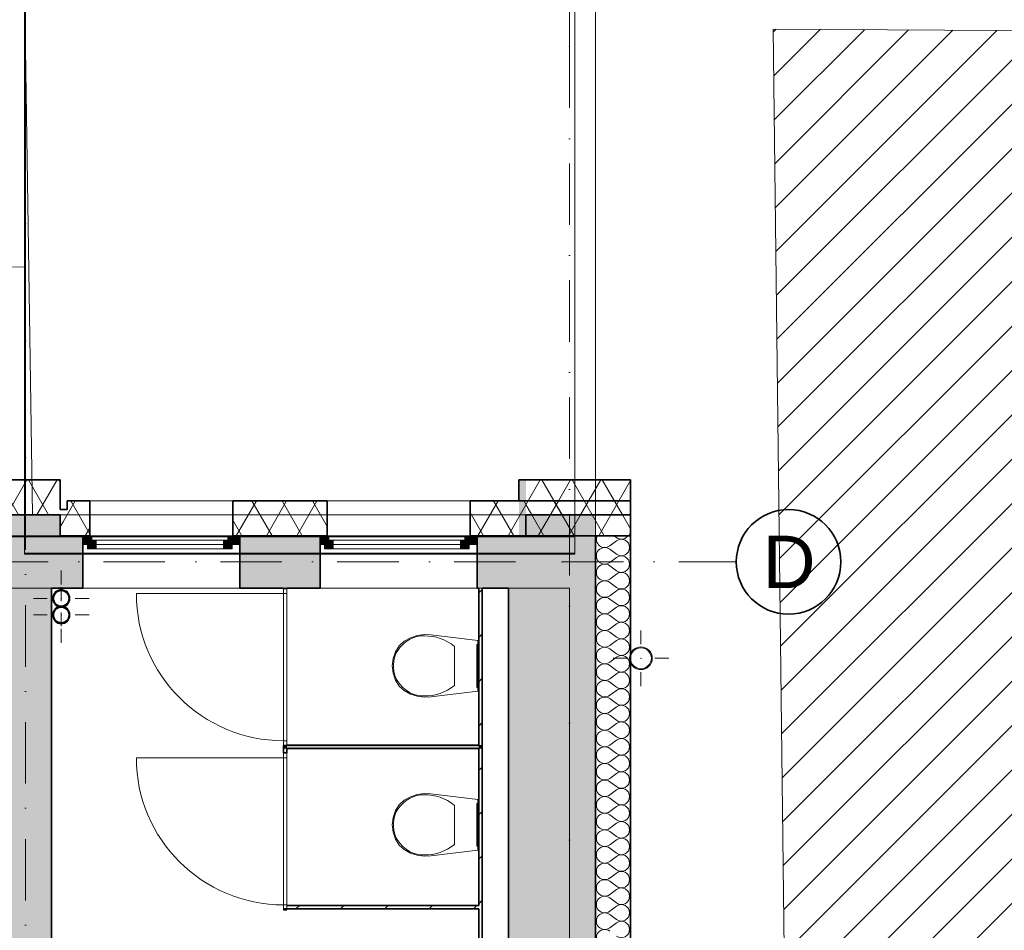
# Model space of a CAD drawing. Header units: millimetres. Extents: x 82175 to 237000, y 24756 to 471700.
# Tile 135 of 256: x 119357 to 125004, y 317096 to 322318. Entities that reach past the tile are written whole.
import ezdxf

# ---------------------------------------------------------------- set-up
doc = ezdxf.new("R2010")
doc.units = ezdxf.units.MM
doc.linetypes.add('Kropki i Kreski', pattern=[6.702778, 3.527778, -1.763889, 0, -1.411111])
doc.layers.add('#_EL - opis', color=7, linetype='Continuous', lineweight=20)
for name, color, linetype in [('- A - ocieplenie', 8, 'Continuous'), ('Drzwi Archicad', 8, 'Continuous'), ('Instalacje - Wod_Kan', 8, 'Continuous'), ('Konstrukcja - Dach', 8, 'Continuous'), ('Konstrukcja - Siatka mod', 8, 'Continuous'), ('Konstrukcja - Stropy', 8, 'Continuous'), ('Konstrukcja - Ściany działowe', 8, 'Continuous'), ('Konstrukcja - Ściany nośne wew..P', 8, 'Continuous'), ('Konstrukcja - Ściany zewnętrzne', 8, 'Continuous'), ('Okna Archicada', 8, 'Continuous'), ('PIONY INST', 8, 'Continuous'), ('Wnętrze - Wyposażenie', 8, 'Continuous'), ('z JAN', 8, 'Continuous')]:
    doc.layers.add(name, color=color, linetype=linetype)
doc.styles.add('OP_100', font='ARIALN.TTF', dxfattribs={"width": 0.8, "height": 20})
doc.styles.add('STYL_AUTOMATYCZNY_1', font='arial.ttf')
pattern_1 = [(60, (-135208.59, 595386.62), (-129.90381, 75), []), (120, (-135208.59, 595386.62), (129.90381, 75), [])]
pattern_2 = [(45, (-135208.59, 595386.62), (-127.27922, 127.27922), [])]

# ---------------------------------------------------------------- blocks, each defined once
blk = doc.blocks.new('*X21')
at = {"layer": '- A - ocieplenie', "linetype": 'Continuous', "lineweight": 13, "ltscale": 100}
for p, q in [((49922.8, 328890.5), (49936.6, 328880.1)), ((49898.5, 328832.5), (49936.6, 328861.1)), ((49898.5, 328813.4), (49936.6, 328784.9)), ((49898.5, 328737.3), (49936.6, 328765.8)), ((49898.5, 328718.2), (49936.6, 328689.6)), ((49898.5, 328642), (49936.6, 328670.6)), ((49898.5, 328623), (49936.6, 328594.4)), ((49898.5, 328546.8), (49936.6, 328575.4)), ((49898.5, 328527.7), (49936.6, 328499.2)), ((49898.5, 328451.5), (49936.6, 328480.1)), ((49898.5, 328432.5), (49936.6, 328403.9)), ((49898.5, 328356.3), (49936.6, 328384.9)), ((49898.5, 328337.3), (49936.6, 328308.7)), ((49898.5, 328261.1), (49936.6, 328289.6)), ((49898.5, 328242), (49936.6, 328213.4)), ((49898.5, 328165.8), (49936.6, 328194.4)), ((49898.5, 328146.8), (49936.6, 328118.2)), ((49898.5, 328070.6), (49936.6, 328099.2)), ((49898.5, 328051.5), (49936.6, 328023)), ((49898.5, 327975.4), (49936.6, 328003.9)), ((49898.5, 327956.3), (49936.6, 327927.7)), ((49898.5, 327880.1), (49936.6, 327908.7)), ((49898.5, 327861.1), (49936.6, 327832.5)), ((49898.5, 327784.9), (49936.6, 327813.4)), ((49898.5, 327765.8), (49936.6, 327737.3)), ((49898.5, 327689.6), (49936.6, 327718.2)), ((49898.5, 327670.6), (49936.6, 327642)), ((49898.5, 327594.4), (49936.6, 327623)), ((49898.5, 327575.4), (49936.6, 327546.8)), ((49898.5, 327499.2), (49936.6, 327527.7)), ((49898.5, 327480.1), (49936.6, 327451.5)), ((49898.5, 327403.9), (49936.6, 327432.5)), ((49898.5, 327384.9), (49936.6, 327356.3)), ((49898.5, 327308.7), (49936.6, 327337.3)), ((49898.5, 327289.6), (49936.6, 327261.1)), ((49898.5, 327213.4), (49936.6, 327242)), ((49898.5, 327194.4), (49936.6, 327165.8)), ((49898.5, 327118.2), (49936.6, 327146.8)), ((49898.5, 327099.2), (49936.6, 327070.6)), ((49898.5, 327023), (49936.6, 327051.5)), ((49898.5, 327003.9), (49936.6, 326975.4)), ((49898.5, 326927.7), (49936.6, 326956.3)), ((49898.5, 326908.7), (49936.6, 326880.1)), ((49898.5, 326832.5), (49936.6, 326861.1)), ((49898.5, 326813.4), (49936.6, 326784.9)), ((49898.5, 326737.3), (49936.6, 326765.8)), ((49898.5, 326718.2), (49936.6, 326689.6)), ((49898.5, 326642), (49936.6, 326670.6))]:
    blk.add_line(p, q, dxfattribs=at)
for centre, start, end in [((49869.9, 328870.6), 155.3271, 306.8699), ((49965.2, 328918.2), 233.1301, 324.369), ((49965.2, 328823), 0, 126.8699), ((49869.9, 328775.4), 53.1301, 306.8699), ((49965.2, 328823), 233.1301, 0), ((49965.2, 328727.7), 0, 126.8699), ((49869.9, 328680.1), 53.1301, 306.8699), ((49965.2, 328727.7), 233.1301, 0), ((49965.2, 328632.5), 0, 126.8699), ((49869.9, 328584.9), 53.1301, 306.8699), ((49965.2, 328632.5), 233.1301, 0), ((49965.2, 328537.3), 0, 126.8699), ((49869.9, 328489.6), 53.1301, 306.8699), ((49965.2, 328537.3), 233.1301, 0), ((49869.9, 328394.4), 53.1301, 306.8699), ((49965.2, 328442), 0, 126.8699), ((49965.2, 328442), 233.1301, 0), ((49965.2, 328346.8), 0, 126.8699), ((49869.9, 328299.2), 53.1301, 306.8699), ((49965.2, 328346.8), 233.1301, 0), ((49965.2, 328251.5), 0, 126.8699), ((49869.9, 328203.9), 53.1301, 306.8699), ((49965.2, 328251.5), 233.1301, 0), ((49869.9, 328108.7), 53.1301, 306.8699), ((49965.2, 328156.3), 0, 126.8699), ((49965.2, 328156.3), 233.1301, 0), ((49965.2, 328061.1), 0, 126.8699), ((49869.9, 328013.4), 53.1301, 306.8699), ((49965.2, 328061.1), 233.1301, 0), ((49965.2, 327965.8), 0, 126.8699), ((49869.9, 327918.2), 53.1301, 306.8699), ((49965.2, 327965.8), 233.1301, 0), ((49965.2, 327870.6), 0, 126.8699), ((49869.9, 327823), 53.1301, 306.8699), ((49965.2, 327870.6), 233.1301, 0), ((49965.2, 327775.4), 0, 126.8699), ((49869.9, 327727.7), 53.1301, 306.8699), ((49965.2, 327775.4), 233.1301, 0), ((49965.2, 327680.1), 0, 126.8699), ((49869.9, 327632.5), 53.1301, 306.8699), ((49965.2, 327680.1), 233.1301, 0), ((49965.2, 327584.9), 0, 126.8699), ((49869.9, 327537.3), 53.1301, 306.8699), ((49965.2, 327584.9), 233.1301, 0), ((49965.2, 327489.6), 0, 126.8699), ((49869.9, 327442), 53.1301, 306.8699), ((49965.2, 327489.6), 233.1301, 0), ((49965.2, 327394.4), 0, 126.8699), ((49869.9, 327346.8), 53.1301, 306.8699), ((49965.2, 327394.4), 233.1301, 0), ((49965.2, 327299.2), 0, 126.8699), ((49869.9, 327251.5), 53.1301, 306.8699), ((49965.2, 327299.2), 233.1301, 0), ((49965.2, 327203.9), 0, 126.8699), ((49869.9, 327156.3), 53.1301, 306.8699), ((49965.2, 327203.9), 233.1301, 0), ((49965.2, 327108.7), 0, 126.8699), ((49869.9, 327061.1), 53.1301, 306.8699), ((49965.2, 327108.7), 233.1301, 0), ((49965.2, 327013.4), 0, 126.8699), ((49869.9, 326965.8), 53.1301, 306.8699), ((49965.2, 327013.4), 233.1301, 0), ((49869.9, 326870.6), 53.1301, 306.8699), ((49965.2, 326918.2), 0, 126.8699), ((49965.2, 326918.2), 233.1301, 0), ((49965.2, 326823), 0, 126.8699), ((49869.9, 326775.4), 53.1301, 306.8699), ((49965.2, 326823), 233.1301, 0), ((49965.2, 326727.7), 0, 126.8699), ((49869.9, 326680.1), 53.1301, 306.8699), ((49965.2, 326727.7), 233.1301, 0), ((49869.9, 326584.9), 53.1301, 306.8699), ((49965.2, 326632.5), 0, 126.8699), ((49965.2, 326632.5), 233.1301, 0)]:
    blk.add_arc(centre, 47.6, start, end, dxfattribs=at)

msp = doc.modelspace()

# ---------------------------------------------------------------- hatches: boundary and pattern name
at = {"layer": '- A - ocieplenie', "linetype": 'Continuous', "lineweight": 13}
h = msp.add_hatch(dxfattribs=at)
h.set_pattern_fill('Izolacja_miękka_0003', color=8, style=0, pattern_type=2)
h.set_pattern_definition(pattern_1)
h.paths.add_polyline_path([(119190, 319478.9), (119590, 319478.9), (119590, 319678.9), (119190, 319678.9)])
for points in [[(122220, 319678.9), (122260, 319478.9), (122260, 319678.9)], [(122220, 319478.9), (122260, 319478.9), (122220, 319678.9)], [(122220, 319478.9), (122220, 319358.9), (122260, 319358.9), (122260, 319478.9)]]:
    msp.add_hatch(color=8, dxfattribs=at).paths.add_polyline_path(points)
h = msp.add_hatch(dxfattribs=at)
h.set_pattern_fill('Izolacja_miękka_0003', color=8, style=0, pattern_type=2)
h.set_pattern_definition(pattern_1)
h.paths.add_polyline_path([(122260, 319478.9), (122860.4, 319478.9), (122860.4, 319678.9), (122260, 319678.9)])
h = msp.add_hatch(dxfattribs=at)
h.set_pattern_fill('Izolacja_miękka_0003', color=8, style=0, pattern_type=2)
h.set_pattern_definition(pattern_1)
h.paths.add_polyline_path([(119630, 319558.9), (119590, 319358.9), (119760, 319358.9), (119760, 319558.9)])
h = msp.add_hatch(dxfattribs=at)
h.set_pattern_fill('Izolacja_miękka_0003', color=8, style=0, pattern_type=2)
h.set_pattern_definition(pattern_1)
h.paths.add_polyline_path([(120580, 319358.9), (121120, 319358.9), (121120, 319558.9), (120580, 319558.9)])
h = msp.add_hatch(dxfattribs=at)
h.set_pattern_fill('Izolacja_miękka_0003', color=8, style=0, pattern_type=2)
h.set_pattern_definition(pattern_1)
h.paths.add_polyline_path([(121940, 319358.9), (122860, 319358.9), (122860, 319558.9), (121940, 319558.9)])
h = msp.add_hatch(dxfattribs=at)
h.set_pattern_fill('Izolacja_miękka_0003', color=8, style=0, pattern_type=2)
h.set_pattern_definition(pattern_1)
h.paths.add_polyline_path([(119590, 319358.9), (119620, 319508.9), (119590, 319508.9)])
at = {"linetype": 'Continuous', "lineweight": 15}
h = msp.add_hatch(dxfattribs=at)
h.set_pattern_fill('Bloczki_ceramiczne_0003', color=8, style=0, pattern_type=2)
h.set_pattern_definition(pattern_2)
h.paths.add_polyline_path([(123678.8, 322263.9), (123869, 306275.6), (124009.9, 306078.5), (126631.9, 306072.5), (126631.9, 322247.6)])
at = {"layer": 'Instalacje - Wod_Kan', "linetype": 'Continuous', "lineweight": 13}
h = msp.add_hatch(color=8, dxfattribs=at)
h.paths.add_polyline_path([(122920, 318721.3, 0.414214), (122855, 318656.3, 0.414214), (122920, 318591.3, 0.414214), (122985, 318656.3, 0.414214)])
h.paths.add_polyline_path([(122920, 318716.3, -1), (122920, 318596.3, -1)], flags=0)
at = {"layer": 'Konstrukcja - Ściany działowe', "linetype": 'Continuous', "lineweight": 13}
h = msp.add_hatch(dxfattribs=at)
h.set_pattern_fill('Bloczki_ceramiczne_0003', color=8, style=0, pattern_type=2)
h.set_pattern_definition(pattern_2)
h.paths.add_polyline_path([(122010, 318158.7), (122010, 319058.9), (121990, 319058.9), (121990, 318158.7)])
for points in [[(120890, 318138.7), (121990, 318138.7), (121990, 318158.7), (120890, 318158.7)], [(121990, 318158.7), (121990, 318138.7), (122010, 318138.7), (122010, 318158.7)], [(120870, 318138.7), (120890, 318138.7), (120890, 318155.5), (120870, 318155.5)]]:
    msp.add_hatch(color=256, dxfattribs=at).paths.add_polyline_path(points)
h = msp.add_hatch(dxfattribs=at)
h.set_pattern_fill('Bloczki_ceramiczne_0003', color=8, style=0, pattern_type=2)
h.set_pattern_definition(pattern_2)
h.paths.add_polyline_path([(121990, 318138.7), (121990, 316043.9), (122010, 316043.9), (122010, 318138.7)])
h = msp.add_hatch(dxfattribs=at)
h.set_pattern_fill('Bloczki_ceramiczne_0003', color=8, style=0, pattern_type=2)
h.set_pattern_definition(pattern_2)
h.paths.add_polyline_path([(120890, 317218.5), (121990, 317218.5), (121990, 317238.5), (120890, 317238.5)])
at = {"layer": 'Konstrukcja - Ściany nośne wew..P', "linetype": 'Continuous', "lineweight": 13}
msp.add_hatch(color=8, dxfattribs=at).paths.add_polyline_path([(119240, 319058.9), (119240, 314108.9), (119540, 314108.9), (119540, 319058.9)])
at = {"layer": 'Konstrukcja - Ściany zewnętrzne', "linetype": 'Continuous', "lineweight": 13}
for points in [[(119190, 319478.9), (119190, 319358.9), (119590, 319358.9), (119590, 319478.9)], [(122260, 319478.9), (122260, 319358.9), (122660, 319358.9), (122660, 319478.9)], [(119195, 319358.9), (119195, 319058.9), (119720, 319058.9), (119720, 319358.9)], [(120620, 319358.9), (120620, 319058.9), (121080, 319058.9), (121080, 319358.9)], [(122160, 319358.9), (121980, 319358.9), (121980, 319058.9), (122160, 319058.9)], [(122160, 319058.9), (122660, 319358.9), (122160, 319358.9)], [(122160, 319058.9), (122660, 319058.9), (122660, 319358.9)], [(122660, 306578.9), (122660, 319058.9), (122160, 319058.9), (122160, 306578.9)]]:
    msp.add_hatch(color=8, dxfattribs=at).paths.add_polyline_path(points)
at = {"layer": 'Okna Archicada', "linetype": 'Continuous', "lineweight": 13}
for points in [[(119720, 319308.9), (119745, 319308.9), (119745, 319333.9), (119770, 319333.9), (119770, 319358.9), (119720, 319358.9)], [(120620, 319358.9), (120550, 319358.9), (120550, 319333.9), (120575, 319333.9), (120575, 319308.9), (120620, 319308.9)], [(121080, 319308.9), (121105, 319308.9), (121105, 319333.9), (121130, 319333.9), (121130, 319358.9), (121080, 319358.9)], [(121980, 319358.9), (121910, 319358.9), (121910, 319333.9), (121935, 319333.9), (121935, 319308.9), (121980, 319308.9)], [(119745, 319283.9), (119795, 319283.9), (119795, 319333.9), (119745, 319333.9)], [(120575, 319333.9), (120525, 319333.9), (120525, 319283.9), (120575, 319283.9)], [(121105, 319283.9), (121155, 319283.9), (121155, 319333.9), (121105, 319333.9)], [(121935, 319333.9), (121885, 319333.9), (121885, 319283.9), (121935, 319283.9)]]:
    msp.add_hatch(color=8, dxfattribs=at).paths.add_polyline_path(points)
at = {"layer": 'PIONY INST', "linetype": 'Continuous', "lineweight": 13}
h = msp.add_hatch(color=8, dxfattribs=at)
h.paths.add_polyline_path([(119595.4, 319049.6, 0.414214), (119545.4, 318999.6, 0.414214), (119595.4, 318949.6, 0.414214), (119645.4, 318999.6, 0.414214)])
h.paths.add_polyline_path([(119595.4, 319044.6, -1), (119595.4, 318954.6, -1)], flags=0)
h = msp.add_hatch(color=8, dxfattribs=at)
h.paths.add_polyline_path([(119595.4, 318954.6, 0.414214), (119545.4, 318904.6, 0.414214), (119595.4, 318854.6, 0.414214), (119645.4, 318904.6, 0.414214)])
h.paths.add_polyline_path([(119595.4, 318949.6, -1), (119595.4, 318859.6, -1)], flags=0)

# ---------------------------------------------------------------- linework, layer by layer
at = {"layer": '- A - ocieplenie', "color": 8, "linetype": 'Continuous', "lineweight": 35, "ltscale": 100}
for p, q in [((119760, 319408.9), (119760, 319558.9)), ((120580, 319408.9), (120580, 319558.9)), ((121120, 319408.9), (121120, 319558.9)), ((121940, 319408.9), (121940, 319558.9)), ((119760, 319358.9), (119760, 319408.9)), ((120580, 319358.9), (120580, 319408.9)), ((121120, 319358.9), (121120, 319408.9)), ((121940, 319358.9), (121940, 319408.9))]:
    msp.add_line(p, q, dxfattribs=at)
at = {"layer": '- A - ocieplenie', "color": 8, "linetype": 'Continuous', "lineweight": 35, "ltscale": 100, "flags": 128}
for points in [[(119590, 319678.9), (119190, 319678.9)], [(119590, 319508.9), (119590, 319678.9)], [(122220, 319678.9), (122260, 319678.9)], [(122220, 319558.9), (122220, 319678.9)], [(122860.4, 319678.9), (122260, 319678.9)], [(122860.4, 319478.9), (122860.4, 319678.9)], [(119630, 319558.9), (119630, 319508.9)], [(119760, 319558.9), (119630, 319558.9)], [(121120, 319558.9), (120580, 319558.9)], [(122860, 319558.9), (121940, 319558.9)], [(122860, 319358.9), (122860, 319558.9)], [(119190, 319478.9), (119590, 319478.9)], [(119590, 319508.9), (119630, 319508.9)], [(119590, 319478.9), (119590, 319358.9)], [(122260, 319478.9), (122860.4, 319478.9)], [(122260, 319358.9), (122260, 319478.9)], [(119590, 319358.9), (119760, 319358.9)], [(120580, 319358.9), (121120, 319358.9)], [(121940, 319358.9), (122860, 319358.9)], [(122660, 319358.9), (122660, 306578.9)], [(122660, 319358.9), (122860, 319358.9)], [(122860, 306778.9), (122860, 319358.9)]]:
    msp.add_lwpolyline(points, dxfattribs=at)
at = {"color": 8, "linetype": 'Continuous', "lineweight": 13, "ltscale": 100, "flags": 128}
msp.add_lwpolyline([(123678.8, 322263.9), (123869, 306275.6), (124009.9, 306078.5), (126631.9, 306072.5), (126631.9, 322247.6)], close=True, dxfattribs=at)
at = {"layer": 'Drzwi Archicad', "color": 8, "linetype": 'Continuous', "lineweight": 13, "ltscale": 100}
for p, q in [((120870, 319027.5), (120026, 319027.5)), ((120890, 319055.5), (120870, 319055.5)), ((120870, 319055.5), (120870, 319027.5)), ((120870, 319027.5), (120890, 319027.5)), ((120870, 318183.5), (120870, 319027.5)), ((120870, 319027.5), (120890, 319027.5)), ((120890, 319015.5), (120890, 319055.5)), ((120890, 319027.5), (120890, 319015.5)), ((120890, 319027.5), (120890, 318183.5)), ((120890, 318183.5), (120870, 318183.5)), ((120870, 318183.5), (120870, 318155.5)), ((120890, 318183.5), (120870, 318183.5)), ((120890, 318195.5), (120890, 318183.5)), ((120890, 318155.5), (120890, 318195.5)), ((120870, 318155.5), (120890, 318155.5)), ((120890, 318114), (120870, 318114)), ((120870, 318114), (120870, 318086)), ((120890, 318074), (120890, 318114)), ((120870, 318086), (120026, 318086)), ((120870, 318086), (120890, 318086)), ((120870, 317242), (120870, 318086)), ((120870, 318086), (120890, 318086)), ((120890, 318086), (120890, 318074)), ((120890, 318086), (120890, 317242)), ((120890, 317242), (120870, 317242)), ((120870, 317242), (120870, 317214)), ((120890, 317242), (120870, 317242)), ((120870, 317214), (120890, 317214)), ((120890, 317254), (120890, 317242)), ((120890, 317214), (120890, 317254))]:
    msp.add_line(p, q, dxfattribs=at)
at = {"layer": 'Drzwi Archicad', "color": 8, "linetype": 'Continuous', "lineweight": 35, "ltscale": 100}
for p, q in [((120870, 319055.5), (120890, 319055.5)), ((120870, 319055.5), (120890, 319055.5)), ((120870, 318155.5), (120890, 318155.5)), ((120870, 318155.5), (120890, 318155.5)), ((120870, 318114), (120890, 318114)), ((120870, 318114), (120890, 318114)), ((120870, 317214), (120890, 317214)), ((120870, 317214), (120890, 317214))]:
    msp.add_line(p, q, dxfattribs=at)
at = {"layer": 'Drzwi Archicad', "color": 8, "linetype": 'Continuous', "lineweight": 13, "ltscale": 100}
for centre in [(120870, 319027.5), (120870, 318086)]:
    msp.add_arc(centre, 844, 180, 270, dxfattribs=at)
at = {"layer": 'Instalacje - Wod_Kan', "color": 8, "linetype": 'Continuous', "lineweight": 0, "ltscale": 100}
for p, q in [((122920, 318736.3), (122920, 318816.3)), ((122840, 318656.3), (122760, 318656.3)), ((123000, 318656.3), (123080, 318656.3)), ((122920, 318576.3), (122920, 318496.3))]:
    msp.add_line(p, q, dxfattribs=at)
at = {"layer": 'Instalacje - Wod_Kan', "color": 8, "linetype": 'Continuous', "lineweight": 20, "ltscale": 100, "flags": 128}
for points in [[(122920, 318721.3, 0.414214), (122855, 318656.3, 0.414214), (122920, 318591.3, 0.414214), (122985, 318656.3, 0.414214)], [(122920, 318716.3, -1), (122920, 318596.3, -1)]]:
    msp.add_lwpolyline(points, format="xyb", close=True, dxfattribs=at)
at = {"layer": 'Instalacje - Wod_Kan', "color": 8, "linetype": 'Continuous', "lineweight": 0, "ltscale": 100}
msp.add_point((122920, 318656.3), dxfattribs=at)
at = {"layer": 'Konstrukcja - Dach', "color": 8, "linetype": 'Continuous', "lineweight": 13, "ltscale": 100, "flags": 128}
for points in [[(119390, 319358.9), (119390, 322661.4)], [(122540, 322661.4), (122540, 319358.9)], [(119383.8, 319258.9), (119383.8, 322561.4)], [(122540, 322561.4), (122540, 319258.9)], [(95340.4, 320918.9), (119390, 320899.7)], [(119390, 320899.7), (119390, 319358.9)], [(119390, 319358.9), (95340.4, 319358.9)], [(119390, 319352.4), (95340.4, 319352.4)], [(119390, 319358.9), (119390, 319352.4)], [(122540, 319358.9), (119390, 319358.9)], [(119390, 319358.9), (119390, 319353)], [(122540, 319353), (119390, 319353)], [(122540, 319358.9), (122540, 319353)], [(119383.8, 319258.9), (119383.8, 319253)], [(122540, 319258.9), (119383.8, 319258.9)], [(122540, 319253), (119383.8, 319253)], [(122540, 319258.9), (122540, 319253)]]:
    msp.add_lwpolyline(points, dxfattribs=at)
at = {"layer": 'Konstrukcja - Siatka mod', "color": 8, "linetype": 'Kropki i Kreski', "lineweight": 13, "ltscale": 100}
for p, q in [((119390, 322164.8), (119390, 323164.8)), ((122510, 322164.8), (122510, 323164.8)), ((119390, 305200), (119390, 322164.8)), ((122510, 322164.8), (122510, 305200)), ((93022.5, 319208.9), (122467, 319208.9)), ((122467, 319208.9), (123467, 319208.9))]:
    msp.add_line(p, q, dxfattribs=at)
at = {"layer": 'Konstrukcja - Siatka mod', "color": 8, "linetype": 'Continuous', "lineweight": 35, "ltscale": 100}
msp.add_circle((123767, 319208.9), 300, dxfattribs=at)
at = {"layer": 'Konstrukcja - Siatka mod', "color": 8, "linetype": 'Kropki i Kreski', "lineweight": 13, "ltscale": 100}
for p in [(119390, 322164.8), (119390, 322164.8), (122510, 322164.8), (122510, 322164.8), (122467, 319208.9), (122467, 319208.9)]:
    msp.add_point(p, dxfattribs=at)
at = {"layer": 'Konstrukcja - Stropy', "color": 8, "linetype": 'Continuous', "lineweight": 13, "ltscale": 100, "flags": 128}
msp.add_lwpolyline([(122510, 319058.9), (95470, 319058.9), (95470, 306578.9), (107140, 306578.9), (107140, 311628.9), (110440, 311628.9), (110440, 306578.9), (122510, 306578.9)], close=True, dxfattribs=at)
at = {"layer": 'Konstrukcja - Ściany działowe', "color": 8, "linetype": 'Continuous', "lineweight": 35, "ltscale": 100}
for p, q in [((120870, 319055.5), (120890, 319055.5)), ((122010, 318138.7), (122010, 318158.7)), ((120870, 318155.5), (120890, 318155.5)), ((120870, 318155.5), (120870, 318138.7)), ((120870, 318114), (120890, 318114)), ((120870, 317214), (120890, 317214))]:
    msp.add_line(p, q, dxfattribs=at)
at = {"layer": 'Konstrukcja - Ściany działowe', "color": 8, "linetype": 'Continuous', "lineweight": 35, "ltscale": 100, "flags": 128}
for points in [[(120870, 319058.9), (120870, 319055.5)], [(120890, 319055.5), (120890, 319058.9)], [(121990, 319058.9), (121990, 318158.7)], [(122010, 316043.9), (122010, 319058.9)], [(121990, 318158.7), (120890, 318158.7)], [(120870, 318155.5), (120870, 318114)], [(120890, 318114), (120890, 318138.7)], [(120890, 318138.7), (121990, 318138.7)], [(121990, 318138.7), (121990, 317238.5)], [(120870, 317218.5), (120890, 317218.5)], [(121990, 317238.5), (120890, 317238.5)], [(120890, 317218.5), (121990, 317218.5)], [(121990, 317218.5), (121990, 316043.9)]]:
    msp.add_lwpolyline(points, dxfattribs=at)
at = {"layer": 'Konstrukcja - Ściany nośne wew..P', "color": 8, "linetype": 'Continuous', "lineweight": 35, "ltscale": 100, "flags": 128}
msp.add_lwpolyline([(119540, 314108.9), (119540, 319058.9)], dxfattribs=at)
at = {"layer": 'Konstrukcja - Ściany zewnętrzne', "color": 8, "linetype": 'Continuous', "lineweight": 35, "ltscale": 100}
for p, q in [((119720, 319358.9), (119720, 319308.9)), ((120620, 319358.9), (120620, 319308.9)), ((121080, 319358.9), (121080, 319308.9)), ((121980, 319358.9), (121980, 319308.9)), ((119720, 319308.9), (119720, 319058.9)), ((120620, 319308.9), (120620, 319058.9)), ((121080, 319308.9), (121080, 319058.9)), ((121980, 319308.9), (121980, 319058.9))]:
    msp.add_line(p, q, dxfattribs=at)
at = {"layer": 'Konstrukcja - Ściany zewnętrzne', "color": 8, "linetype": 'Continuous', "lineweight": 13, "ltscale": 100, "flags": 128}
for points in [[(119590, 319358.9), (119590, 319478.9), (119190, 319478.9), (119190, 319358.9)], [(122660, 319358.9), (122660, 319478.9), (122260, 319478.9), (122260, 319358.9)]]:
    msp.add_lwpolyline(points, dxfattribs=at)
at = {"layer": 'Konstrukcja - Ściany zewnętrzne', "color": 8, "linetype": 'Continuous', "lineweight": 35, "ltscale": 100, "flags": 128}
for points in [[(119720, 319358.9), (119590, 319358.9)], [(121080, 319358.9), (120620, 319358.9)], [(122160, 319358.9), (121980, 319358.9)], [(122260, 319358.9), (122160, 319358.9)], [(122660, 306278.9), (122660, 319358.9)], [(119540, 319058.9), (119720, 319058.9)], [(120620, 319058.9), (120870, 319058.9)], [(120890, 319058.9), (121080, 319058.9)], [(121980, 319058.9), (121990, 319058.9)], [(122010, 319058.9), (122160, 319058.9)], [(122160, 319058.9), (122160, 314108.9)]]:
    msp.add_lwpolyline(points, dxfattribs=at)
at = {"layer": 'Okna Archicada', "color": 8, "linetype": 'Continuous', "lineweight": 13, "ltscale": 100}
for p, q in [((120580, 319558.9), (119760, 319558.9)), ((121940, 319558.9), (121120, 319558.9)), ((120580, 319358.9), (119760, 319358.9)), ((120550, 319358.9), (119770, 319358.9)), ((121940, 319358.9), (121120, 319358.9)), ((121910, 319358.9), (121130, 319358.9)), ((119795, 319283.9), (120525, 319283.9)), ((121155, 319283.9), (121885, 319283.9))]:
    msp.add_line(p, q, dxfattribs=at)
at = {"layer": 'Okna Archicada', "color": 8, "linetype": 'Continuous', "lineweight": 35, "ltscale": 100}
for p, q in [((119760, 319408.9), (119760, 319558.9)), ((120580, 319408.9), (120580, 319558.9)), ((121120, 319408.9), (121120, 319558.9)), ((121940, 319408.9), (121940, 319558.9)), ((119760, 319358.9), (119760, 319408.9)), ((120580, 319358.9), (120580, 319408.9)), ((121120, 319358.9), (121120, 319408.9)), ((121940, 319358.9), (121940, 319408.9)), ((119720, 319358.9), (119720, 319308.9)), ((119720, 319358.9), (119720, 319308.9)), ((120620, 319358.9), (120620, 319308.9)), ((120620, 319358.9), (120620, 319308.9)), ((121080, 319358.9), (121080, 319308.9)), ((121080, 319358.9), (121080, 319308.9)), ((121980, 319358.9), (121980, 319308.9)), ((121980, 319358.9), (121980, 319308.9)), ((119720, 319308.9), (119720, 319058.9)), ((120620, 319308.9), (120620, 319058.9)), ((121080, 319308.9), (121080, 319058.9)), ((121980, 319308.9), (121980, 319058.9))]:
    msp.add_line(p, q, dxfattribs=at)
at = {"layer": 'Okna Archicada', "color": 8, "linetype": 'Continuous', "lineweight": 18, "ltscale": 100}
for p, q in [((119720, 319358.9), (120620, 319358.9)), ((121080, 319358.9), (121980, 319358.9)), ((119720, 319058.9), (120620, 319058.9)), ((121080, 319058.9), (121980, 319058.9))]:
    msp.add_line(p, q, dxfattribs=at)
at = {"layer": 'Okna Archicada', "color": 8, "linetype": 'Continuous', "lineweight": 20, "ltscale": 100}
for p, q in [((119770, 319358.9), (119720, 319358.9)), ((119770, 319333.9), (119770, 319358.9)), ((120620, 319358.9), (120550, 319358.9)), ((120550, 319358.9), (120550, 319333.9)), ((121130, 319358.9), (121080, 319358.9)), ((121130, 319333.9), (121130, 319358.9)), ((121980, 319358.9), (121910, 319358.9)), ((121910, 319358.9), (121910, 319333.9)), ((119720, 319308.9), (119745, 319308.9)), ((119745, 319308.9), (119745, 319333.9)), ((119745, 319333.9), (119770, 319333.9)), ((119795, 319333.9), (119745, 319333.9)), ((119745, 319333.9), (119745, 319283.9)), ((119795, 319283.9), (119795, 319333.9)), ((120525, 319333.9), (119795, 319333.9)), ((119795, 319308.9), (120525, 319308.9)), ((120575, 319333.9), (120525, 319333.9)), ((120525, 319333.9), (120525, 319283.9)), ((120550, 319333.9), (120575, 319333.9)), ((120575, 319333.9), (120575, 319308.9)), ((120575, 319283.9), (120575, 319333.9)), ((120575, 319308.9), (120620, 319308.9)), ((121080, 319308.9), (121105, 319308.9)), ((121105, 319308.9), (121105, 319333.9)), ((121105, 319333.9), (121130, 319333.9)), ((121155, 319333.9), (121105, 319333.9)), ((121105, 319333.9), (121105, 319283.9)), ((121155, 319283.9), (121155, 319333.9)), ((121885, 319333.9), (121155, 319333.9)), ((121155, 319308.9), (121885, 319308.9)), ((121935, 319333.9), (121885, 319333.9)), ((121885, 319333.9), (121885, 319283.9)), ((121910, 319333.9), (121935, 319333.9)), ((121935, 319333.9), (121935, 319308.9)), ((121935, 319283.9), (121935, 319333.9)), ((121935, 319308.9), (121980, 319308.9)), ((119745, 319283.9), (119795, 319283.9)), ((119795, 319283.9), (120525, 319283.9)), ((120525, 319283.9), (120575, 319283.9)), ((121105, 319283.9), (121155, 319283.9)), ((121155, 319283.9), (121885, 319283.9)), ((121885, 319283.9), (121935, 319283.9))]:
    msp.add_line(p, q, dxfattribs=at)
at = {"layer": 'PIONY INST', "color": 8, "linetype": 'Continuous', "lineweight": 0, "ltscale": 100}
for p, q in [((119595.4, 319079.6), (119595.4, 319159.6)), ((119595.4, 318984.6), (119595.4, 319064.6)), ((119515.4, 318999.6), (119435.4, 318999.6)), ((119675.4, 318999.6), (119755.4, 318999.6)), ((119515.4, 318904.6), (119435.4, 318904.6)), ((119595.4, 318919.6), (119595.4, 318839.6)), ((119675.4, 318904.6), (119755.4, 318904.6)), ((119595.4, 318824.6), (119595.4, 318744.6))]:
    msp.add_line(p, q, dxfattribs=at)
at = {"layer": 'PIONY INST', "color": 8, "linetype": 'Continuous', "lineweight": 25, "ltscale": 100, "flags": 128}
for points in [[(119595.4, 319049.6, 0.414214), (119545.4, 318999.6, 0.414214), (119595.4, 318949.6, 0.414214), (119645.4, 318999.6, 0.414214)], [(119595.4, 318954.6, 0.414214), (119545.4, 318904.6, 0.414214), (119595.4, 318854.6, 0.414214), (119645.4, 318904.6, 0.414214)]]:
    msp.add_lwpolyline(points, format="xyb", close=True, dxfattribs=at)
at = {"layer": 'PIONY INST', "color": 8, "linetype": 'Continuous', "lineweight": 35, "ltscale": 100, "flags": 128}
for points in [[(119595.4, 319044.6, -1), (119595.4, 318954.6, -1)], [(119595.4, 318949.6, -1), (119595.4, 318859.6, -1)]]:
    msp.add_lwpolyline(points, format="xyb", close=True, dxfattribs=at)
at = {"layer": 'PIONY INST', "color": 8, "linetype": 'Continuous', "lineweight": 0, "ltscale": 100}
for p in [(119595.4, 318999.6), (119595.4, 318904.6)]:
    msp.add_point(p, dxfattribs=at)
at = {"layer": 'Wnętrze - Wyposażenie', "color": 8, "linetype": 'Continuous', "lineweight": 13, "ltscale": 100}
for p, q in [((121851.5, 318724.6), (121851.5, 318612.5)), ((121851.5, 318612.5), (121851.5, 318500.4)), ((121851.5, 317812.9), (121851.5, 317700.8)), ((121851.5, 317700.8), (121851.5, 317588.7))]:
    msp.add_line(p, q, dxfattribs=at)
at = {"layer": 'Wnętrze - Wyposażenie', "color": 8, "linetype": 'Continuous', "lineweight": 13, "ltscale": 100, "flags": 128}
for points in [[(121636.9, 318438.2), (121598.8, 318451), (121562.8, 318470.6), (121534.3, 318496.9), (121512.5, 318530.9), (121498.8, 318570.3), (121494, 318612.5), (121498.8, 318654.7), (121512.5, 318694.1), (121534.3, 318728.1), (121562.8, 318754.4), (121598.8, 318774), (121636.8, 318786.8), (121676.2, 318792.4), (121715.7, 318790.8), (121984, 318757.5), (121984, 318467.5), (121715.7, 318434.2), (121676.2, 318432.6)], [(121984, 318735.5), (121984, 318489.5), (121979, 318489.5), (121979, 318735.5)], [(121636.9, 317526.5), (121598.8, 317539.3), (121562.8, 317558.9), (121534.3, 317585.2), (121512.5, 317619.2), (121498.8, 317658.6), (121494, 317700.8), (121498.8, 317743), (121512.5, 317782.4), (121534.3, 317816.4), (121562.8, 317842.7), (121598.8, 317862.3), (121636.8, 317875.1), (121676.2, 317880.7), (121715.7, 317879.1), (121984, 317845.8), (121984, 317555.8), (121715.7, 317522.5), (121676.2, 317520.9)], [(121984, 317823.8), (121984, 317577.8), (121979, 317577.8), (121979, 317823.8)]]:
    msp.add_lwpolyline(points, close=True, dxfattribs=at)
at = {"layer": 'Wnętrze - Wyposażenie', "color": 8, "linetype": 'Continuous', "lineweight": 13, "ltscale": 100}
for centre, major_axis, start_param, end_param in [((121668.3, 318520.5), (0, 264.2), 6.227458, 7.128046), ((121687, 318347), (0, 437.4), 5.753783, 6.306803), ((121606.7, 318611.7), (0, 142.5), 0.938292, 1.564935), ((121606.7, 318613.3), (0, 142.5), 1.576657, 2.203301), ((121668.3, 318704.5), (0, 264.2), 2.296735, 3.197324), ((121687, 318878), (0, 437.4), 3.117977, 3.670997), ((121668.3, 317608.8), (0, 264.2), 6.227458, 7.128046), ((121687, 317435.3), (0, 437.4), 5.753783, 6.306803), ((121606.7, 317700), (0, 142.5), 0.938292, 1.564935), ((121606.7, 317701.6), (0, 142.5), 1.576657, 2.203301), ((121668.3, 317792.8), (0, 264.2), 2.296735, 3.197324), ((121687, 317966.3), (0, 437.4), 3.117977, 3.670997)]:
    msp.add_ellipse(centre, major_axis=major_axis, ratio=0.744822, start_param=start_param, end_param=end_param, dxfattribs=at)
at = {"layer": 'z JAN', "color": 8, "linetype": 'Continuous', "lineweight": 13, "ltscale": 100, "flags": 128}
for points in [[(122660, 322781.4), (122660, 319358.9), (95340.4, 319358.9), (95340.4, 320899.8), (119270, 320899.8), (119270, 322781.4)], [(122540, 322661.4), (122540, 319478.9), (119430, 319478.9), (119381.8, 322661.4)]]:
    msp.add_lwpolyline(points, close=True, dxfattribs=at)

# ---------------------------------------------------------------- block references
at = {"color": 8, "linetype": 'Continuous', "lineweight": 20, "ltscale": 100}
msp.add_blockref('*X21', (72842.4, -9531.6), dxfattribs=at)

# ---------------------------------------------------------------- texts
at = {"layer": '#_EL - opis', "insert": (112040, 319437.4), "char_height": 150, "width": 13225.251, "attachment_point": 1, "style": 'OP_100'}
msp.add_mtext('\\fArial|b1|i0|c238|p34;kanał kablowy metalowy 210H68  montowany na wysokość 0,8m (oś koryta)', dxfattribs=at)
at = {"layer": 'Konstrukcja - Siatka mod', "color": 8, "linetype": 'Continuous', "lineweight": 13, "insert": (123618.5, 319358.9), "char_height": 300, "attachment_point": 1, "style": 'STYL_AUTOMATYCZNY_1'}
msp.add_mtext('\\A1;{\\pql;\\pt0;\\fArial|b0|i0|c238|p0;\\W1.000000;D}', dxfattribs=at)

doc.saveas('drawing.dxf')
